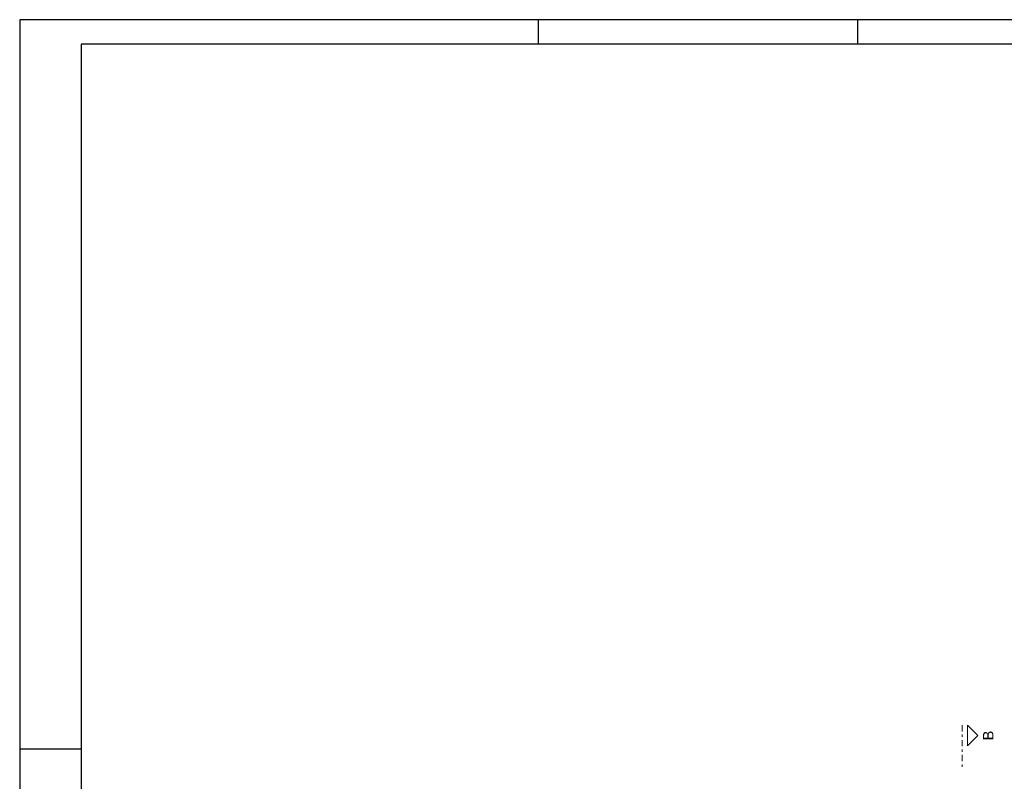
# Model space of a CAD drawing. Header units: millimetres. Extents: x 0 to 84.1, y 0 to 59.4.
# Tile 2 of 6: x 0 to 40.1, y 28.4 to 59.4. Entities that reach past the tile are written whole.
import ezdxf

# ---------------------------------------------------------------- set-up
doc = ezdxf.new("R2010")
doc.units = ezdxf.units.MM
doc.header["$MEASUREMENT"] = 0
doc.linetypes.add('DASHDOT', pattern=[2.54, 1.27, -0.635, 0, -0.635])
doc.linetypes.add('NULL', pattern=[0])
doc.layers.add('FO-Cortes', color=9, linetype='DASHDOT', lineweight=5)
doc.layers.add('SEDUC_MARF', color=1, linetype='Continuous')
doc.layers.add('SEDUC_MARGG', color=7, linetype='Continuous')
doc.styles.add('Arial', font='txt')

msp = doc.modelspace()

# ---------------------------------------------------------------- linework, layer by layer
at = {"layer": 'FO-Cortes', "ltscale": 0.2}
msp.add_line((38.3659, 30.6709), (38.3659, 28.9765), dxfattribs=at)
at = {"layer": 'FO-Cortes', "linetype": 'Continuous', "ltscale": 0.2}
msp.add_lwpolyline([(38.5777, 30.6709), (38.5777, 29.8237), (39.0013, 30.2473), (38.5777, 30.6709)], close=True, dxfattribs=at)
at = {"layer": 'SEDUC_MARF'}
for p, q in [((21.1, 59.4), (21.1, 58.4)), ((34.1, 59.4), (34.1, 58.4)), ((0, 29.7), (2.5, 29.7))]:
    msp.add_line(p, q, dxfattribs=at)
msp.add_lwpolyline([(84.1, 59.4), (0, 59.4), (0, 0), (84.1, 0)], close=True, dxfattribs=at)
at = {"layer": 'SEDUC_MARGG'}
msp.add_lwpolyline([(2.5, 1), (83.1, 1), (83.1, 58.4), (2.5, 58.4)], close=True, dxfattribs=at)

# ---------------------------------------------------------------- texts
at = {"layer": 'FO-Cortes', "linetype": 'NULL', "ltscale": 0.2, "insert": (39.6366, 30.2477), "char_height": 0.4236, "width": 0.773711, "attachment_point": 8, "rotation": 90.00021, "line_spacing_factor": 0.798, "style": 'Arial'}
msp.add_mtext('B', dxfattribs=at)

doc.saveas('drawing.dxf')
